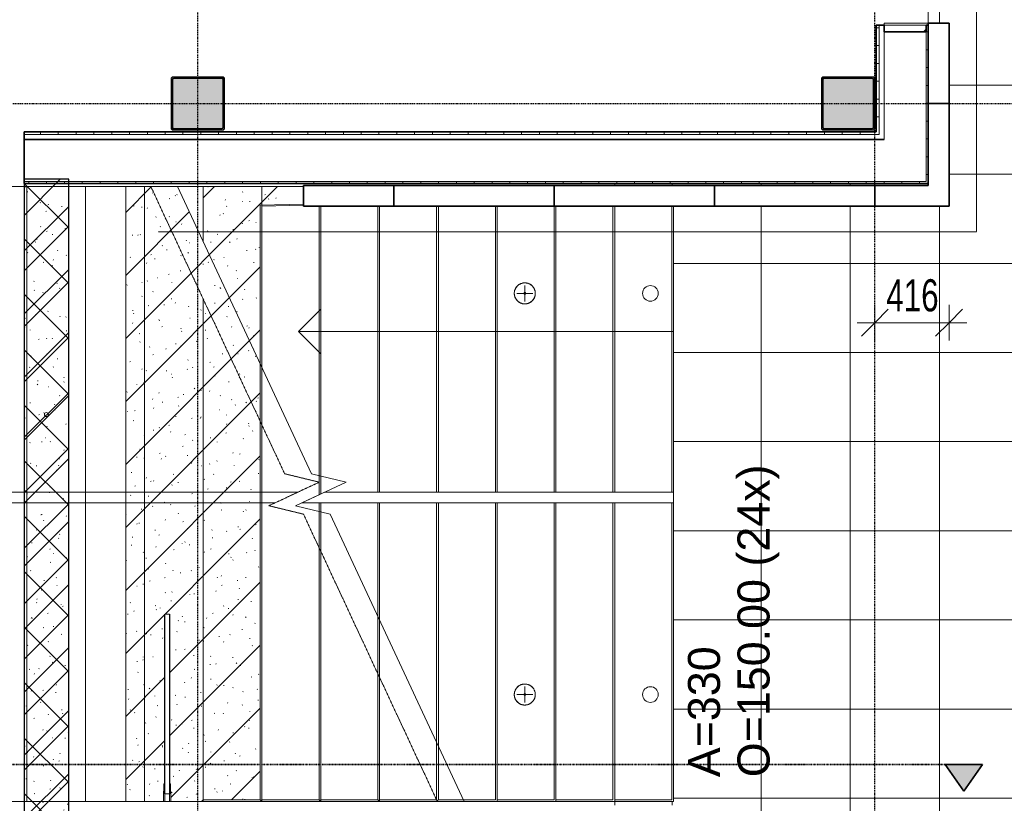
# Model space of a CAD drawing. Header units: millimetres. Extents: x -80560 to 110805, y -11020 to 52719.
# Tile 136 of 152: x 98695 to 104221, y 31275 to 35670. Entities that reach past the tile are written whole.
import ezdxf

# ---------------------------------------------------------------- set-up
doc = ezdxf.new("R2010")
doc.units = ezdxf.units.MM
for name, pattern in [('CENTER2', [20, 8, -4, 4, -4]), ('DASHDOT2', [8, 4, -2, 0, -2]), ('DASHED2-1', [3, 2, -1]), ('HIDDEN2', [4.5, 3, -1.5])]:
    doc.linetypes.add(name, pattern=pattern)
for name, color, linetype, lineweight in [('A-ANNO-DIMS', 211, 'Continuous', 9), ('A-ANNO-DIMS-100', 211, 'Continuous', 9), ('A-FLOR', 192, 'Continuous', 18), ('A-FLOR-HRAL', 11, 'Continuous', 18), ('A-FLOR-HRAL-MBND', 5, 'HIDDEN2', 18), ('A-FLOR-OVHD', 1, 'DASHED2-1', 18), ('A-FLOR-PATT', 8, 'Continuous', 18), ('A-GENM', 13, 'Continuous', 18), ('A-WALL', 113, 'Continuous', 35), ('A-WALL-PATT', 111, 'Continuous', 35), ('G-ANNO-SYMB', 111, 'Continuous', 9), ('S-COLS', 52, 'Continuous', 18), ('S-FSTN', 2, 'Continuous', 18), ('S-GRID', 1, 'Continuous', 9), ('S-STRS', 31, 'Continuous', 18), ('S-STRS-ANNO', 31, 'Continuous', 18), ('S-STRS-IDEN', 31, 'Continuous', 18), ('S-STRS-MBND', 31, 'HIDDEN2', 18)]:
    doc.layers.add(name, color=color, linetype=linetype, lineweight=lineweight)
doc.styles.add('Arial', font='arial.ttf', dxfattribs={"height": 180})
doc.styles.add('Arial_6', font='arial.ttf', dxfattribs={"width": 0.7, "height": 180})
doc.dimstyles.new('n3o_1_8_0_decimalen', dxfattribs={"dimscale": 304.8, "dimtxt": 183.646692, "dimasz": 0.492126, "dimexe": 0.328084, "dimexo": 0.0625, "dimgap": 0.032808, "dimtad": 1, "dimdec": 0, "dimdsep": 46, "dimtxsty": 'Arial_6', "dimblk1": 'OBLIQUE', "dimblk2": 'OBLIQUE', "dimsah": 1, "dimcen": 0.09, "dimdle": 0.328084, "dimazin": 0, "dimtfac": 1, "dimtdec": 4, "dimtix": 1, "dimtmove": 0, "dimatfit": 3, "dimfxl": 0.328084, "dimfxlon": 1, "dimtvp": 1, "dimtolj": 1, "dimtzin": 0, "dimarcsym": 2})
pattern_1 = [(45, (0, 0), (-176.7767, 176.7767), []), (17, (0, 0), (51.37877, 156.87645), [3.353, -159.647, 3.353, -88.647, -134]), (17, (0, 0), (51.37877, 156.87645), [-255, 3.353, -130.647]), (48, (0, 0), (-36.014, 160.26226), [3.353, -158.647, 3.353, -160.647, -132]), (48, (0, 0), (-36.014, 160.26226), [-326, 3.353, -128.647]), (71, (0, 0), (-94.825, 133.12483), [3.353, -156.647, 3.353, -87.247, -131]), (71, (0, 0), (-94.825, 133.12483), [-250.6, 3.353, -127.647])]

# ---------------------------------------------------------------- blocks, each defined once
blk = doc.blocks.new('Leonardo College_EHA_1489_R18_CF_situatie_2020_rvt-1-DO_00 begane grond')
at = {"layer": 'A-FLOR-PATT', "lineweight": 9}
h = blk.add_hatch(dxfattribs=at)
h.set_pattern_fill('FP_24', color=43, style=0, pattern_type=2)
h.set_pattern_definition([(90, (80856.4, 25803.17), (-500, 3e-14), []), (180, (80856.4, 25803.17), (-6e-14, -500), [])])
h.paths.add_polyline_path([(78899, 37450), (78899, 37460), (78652, 37460), (78652, 37450), (78887, 37450)], flags=0)
h.paths.add_polyline_path([(78899, 35650), (78652, 35650), (78652, 35640), (78899, 35640)], flags=0)
h.paths.add_polyline_path([(77510, 6923), (82770.3, 6923), (82770.3, 48100), (78587.7, 48361), (78587.7, 48216), (79016, 48216), (79016, 46000), (78899, 46000), (78899, 46010), (78875, 46010), (78875, 43290), (78899, 43290), (78899, 43300), (79016, 43300), (79016, 41500), (78899, 41500), (78899, 41510), (78875, 41510), (78875, 40590), (78887, 40590), (78887, 40600), (79004, 40600), (79004, 39700), (78887, 39700), (78887, 39710), (78875, 39710), (78875, 37890), (78899, 37890), (78899, 37900), (79016, 37900), (79016, 37450), (78899, 37450), (78899, 35650), (79016, 35650), (79016, 34624), (77470, 34624), (77470, 31285), (77139.7, 31285), (77140, 31265), (77470, 31265), (77470, 28295), (77139.7, 28295), (77139.7, 28275), (77470, 28275), (77470, 25305), (77139.7, 25305), (77139.7, 25285), (77470, 25285), (77470, 22315), (77139.7, 22315), (77139.7, 22295), (77470, 22295), (77470, 19325), (77139.7, 19325), (77139.7, 19305), (77470, 19305), (77470, 16335), (77139.7, 16335), (77139.7, 16315), (77470, 16315), (77470, 13345), (77139.7, 13345), (77140, 13325), (77470, 13325), (77470, 9991), (77582.5, 9991), (77587.3, 9661), (77510, 9661), (77510, 9439), (77199.8, 9439), (77200, 6923)], flags=0)
h.paths.add_polyline_path([(78899, 34741), (78899, 34751), (77139.7, 34751), (77140, 34741), (78887, 34741)], flags=0)
h.paths.add_polyline_path([(78675, 37890), (78675, 39710), (78652, 39710), (78652, 37890), (78658.8, 37890)], flags=0)
h.paths.add_polyline_path([(78675, 40590), (78675, 41510), (78652, 41510), (78652, 40590), (78658.8, 40590)], flags=0)
h.paths.add_polyline_path([(78652, 43290), (78675, 43290), (78675, 46010), (78652, 46010), (78652, 43415.3)], flags=0)
at = {"layer": 'A-FLOR', "color": 7}
for p, q in [((77139.7, 34751), (77139.7, 34741)), ((77139.7, 31285), (77139.7, 31265))]:
    blk.add_line(p, q, dxfattribs=at)
blk = doc.blocks.new('NLRS_28_SCO_UN_staalkolom koker betongevuld_gen_CGA - kolom A-V211-DO_00 begane grond')
at = {"layer": 'S-COLS', "lineweight": 5}
h = blk.add_hatch(dxfattribs=at)
h.set_pattern_fill('FP_171', color=256, style=0, pattern_type=2)
h.set_pattern_definition([(45, (-78450, -35200), (-99.99975, 99.99975), []), (45, (-78365, -35200), (-99.99975, 99.99975), []), (45, (-78360, -35200), (-99.99975, 99.99975), []), (45, (-78355, -35200), (-99.99975, 99.99975), []), (45, (-78350, -35200), (-99.99975, 99.99975), []), (45, (-78345, -35200), (-99.99975, 99.99975), []), (45, (-78340, -35200), (-99.99975, 99.99975), []), (45, (-78335, -35200), (-99.99975, 99.99975), [])])
h.paths.add_polyline_path([(138, -150), (146.5, -146.5), (150, -138), (150, 138), (146.5, 146.5), (138, 150), (-138, 150), (-146.5, 146.5), (-150, 138), (-150, -138), (-146.5, -146.5), (-138, -150)], flags=0)
h.paths.add_polyline_path([(134, -142), (-134, -142), (-139.7, -139.7), (-142, -134), (-142, 134), (-139.7, 139.7), (-134, 142), (134, 142), (139.7, 139.7), (142, 134), (142, -134), (139.7, -139.7)], flags=0)
at = {"layer": 'S-COLS', "lineweight": 9}
blk.add_hatch(color=256, dxfattribs=at).paths.add_polyline_path([(134, -142), (139.7, -139.7), (142, -134), (142, 134), (139.7, 139.7), (134, 142), (-134, 142), (-139.7, 139.7), (-142, 134), (-142, -134), (-139.7, -139.7), (-134, -142)], flags=0)
at = {"layer": 'S-COLS'}
for p, q in [((-150, 138), (-150, -138)), ((-142, -134), (-142, 134)), ((138, 150), (-138, 150)), ((-134, 142), (134, 142)), ((142, 134), (142, -134)), ((150, -138), (150, 138)), ((-138, -150), (138, -150)), ((134, -142), (-134, -142))]:
    blk.add_line(p, q, dxfattribs=at)
at = {"layer": 'S-COLS', "lineweight": 35}
for p, q in [((-142, 134), (-142, -134)), ((134, 142), (-134, 142)), ((142, -134), (142, 134)), ((-134, -142), (134, -142))]:
    blk.add_line(p, q, dxfattribs=at)
at = {"layer": 'S-COLS'}
for centre, radius, start, end in [((-138, 138), 12, 90, 180), ((-134, 134), 8, 90, 180), ((134, 134), 8, 0, 90), ((138, 138), 12, 0, 90), ((-138, -138), 12, 180, 270), ((-134, -134), 8, 180, 270), ((134, -134), 8, 270, 0), ((138, -138), 12, 270, 360)]:
    blk.add_arc(centre, radius, start, end, dxfattribs=at)
at = {"layer": 'S-COLS', "lineweight": 35}
for centre, start, end in [((-134, 134), 90, 180), ((134, 134), 360, 90), ((-134, -134), 180, 270), ((134, -134), 270, 360)]:
    blk.add_arc(centre, 8, start, end, dxfattribs=at)
blk = doc.blocks.new('NLRS_28_SCO_UN_staalkolom koker betongevuld_gen_CGA - kolom A-V212-DO_00 begane grond')
at = {"layer": 'S-COLS', "lineweight": 5}
h = blk.add_hatch(dxfattribs=at)
h.set_pattern_fill('FP_172', color=256, style=0, pattern_type=2)
h.set_pattern_definition([(45, (-74800, -35200), (-99.99975, 99.99975), []), (45, (-74715, -35200), (-99.99975, 99.99975), []), (45, (-74710, -35200), (-99.99975, 99.99975), []), (45, (-74705, -35200), (-99.99975, 99.99975), []), (45, (-74700, -35200), (-99.99975, 99.99975), []), (45, (-74695, -35200), (-99.99975, 99.99975), []), (45, (-74690, -35200), (-99.99975, 99.99975), []), (45, (-74685, -35200), (-99.99975, 99.99975), [])])
h.paths.add_polyline_path([(-138, -150), (138, -150), (146.5, -146.5), (150, -138), (150, 138), (146.5, 146.5), (138, 150), (-138, 150), (-146.5, 146.5), (-150, 138), (-150, -138), (-146.5, -146.5)], flags=0)
h.paths.add_polyline_path([(-134, -142), (-139.7, -139.7), (-142, -134), (-142, 134), (-139.7, 139.7), (-134, 142), (134, 142), (139.7, 139.7), (142, 134), (142, -134), (139.7, -139.7), (134, -142)], flags=0)
at = {"layer": 'S-COLS', "lineweight": 9}
blk.add_hatch(color=256, dxfattribs=at).paths.add_polyline_path([(134, -142), (139.7, -139.7), (142, -134), (142, 134), (139.7, 139.7), (134, 142), (-134, 142), (-139.7, 139.7), (-142, 134), (-142, -134), (-139.7, -139.7), (-134, -142)], flags=0)
at = {"layer": 'S-COLS'}
for p, q in [((-150, 138), (-150, -138)), ((-142, -134), (-142, 134)), ((138, 150), (-138, 150)), ((-134, 142), (134, 142)), ((142, 134), (142, -134)), ((150, -138), (150, 138)), ((-138, -150), (138, -150)), ((134, -142), (-134, -142))]:
    blk.add_line(p, q, dxfattribs=at)
at = {"layer": 'S-COLS', "lineweight": 35}
for p, q in [((-142, 134), (-142, -134)), ((134, 142), (-134, 142)), ((142, -134), (142, 134)), ((-134, -142), (134, -142))]:
    blk.add_line(p, q, dxfattribs=at)
at = {"layer": 'S-COLS'}
for centre, radius, start, end in [((-138, 138), 12, 90, 180), ((-134, 134), 8, 90, 180), ((134, 134), 8, 0, 90), ((138, 138), 12, 0, 90), ((-138, -138), 12, 180, 270), ((-134, -134), 8, 180, 270), ((134, -134), 8, 270, 0), ((138, -138), 12, 270, 360)]:
    blk.add_arc(centre, radius, start, end, dxfattribs=at)
at = {"layer": 'S-COLS', "lineweight": 35}
for centre, start, end in [((-134, 134), 90, 180), ((134, 134), 360, 90), ((-134, -134), 180, 270), ((134, -134), 270, 360)]:
    blk.add_arc(centre, 8, start, end, dxfattribs=at)
blk = doc.blocks.new('19112_SW_LeonardoCollege_R2020_rvt-1-DO_00 begane grond')
at = {"layer": 'A-WALL-PATT', "lineweight": 5}
h = blk.add_hatch(dxfattribs=at)
h.set_pattern_fill('FP_224', color=250, angle=45, style=0, pattern_type=2)
h.set_pattern_definition([(135, (74075, 22372.5), (-155.5635, -155.5635), []), (225, (74075, 22372.5), (155.5635, -155.5635), [])])
h.paths.add_polyline_path([(74075, 9970), (74075, 34775), (73825, 34775), (73825, 9970), (73960.09434, 9970)], flags=0)
at = {"layer": 'A-WALL', "color": 10, "lineweight": 25}
for p, q in [((73825, 34775), (73825, 9970)), ((74075, 34775), (73825, 34775)), ((74075, 9970), (74075, 34775))]:
    blk.add_line(p, q, dxfattribs=at)
at = {"color": 50, "lineweight": 9}
for name, p in [('NLRS_28_SCO_UN_staalkolom koker betongevuld_gen_CGA - kolom A-V212-DO_00 begane grond', (74800, 35200)), ('NLRS_28_SCO_UN_staalkolom koker betongevuld_gen_CGA - kolom A-V211-DO_00 begane grond', (78450, 35200))]:
    blk.add_blockref(name, p, dxfattribs=at)
blk = doc.blocks.new('MB 23_10 Hulsanker PSA - M 30 x 1050 EV-3318713-DO_00 begane grond')
at = {"layer": 'S-FSTN', "lineweight": 13}
for p, q in [((74613.6, 32335), (74613.6, 31328)), ((74641.9, 31328), (74641.9, 32335)), ((74608.3, 31362), (74606.8, 31328)), ((74608.3, 31385), (74608.3, 31362)), ((74647.2, 31362), (74647.2, 31385)), ((74648.8, 31328), (74647.2, 31362)), ((74606.8, 31328), (74606.8, 31285)), ((74619.1, 31285), (74607.5, 31285)), ((74619.7, 31285), (74609.6, 31285)), ((74615.4, 31285.7), (74621.6, 31285.7)), ((74647.8, 31285), (74619.1, 31285)), ((74646.7, 31285), (74619.7, 31285)), ((74621.6, 31285.7), (74641.7, 31285.7)), ((74645.9, 31285), (74647.2, 31285)), ((74648.8, 31285), (74648.8, 31328))]:
    blk.add_line(p, q, dxfattribs=at)
at = {"layer": 'S-FSTN'}
for p, q in [((74630.9, 32335), (74615.4, 32335)), ((74615.4, 32335), (74615.4, 31328)), ((74640.1, 32335), (74630.9, 32335)), ((74640.1, 31328), (74640.1, 32335)), ((74609.6, 31385), (74609.6, 31362)), ((74615.4, 31385), (74609.6, 31385)), ((74615.4, 31362), (74615.4, 31385)), ((74645.9, 31385), (74640.1, 31385)), ((74640.1, 31385), (74640.1, 31362)), ((74645.9, 31362), (74645.9, 31385)), ((74607.9, 31328), (74607.9, 31285)), ((74607.9, 31285), (74609.6, 31285)), ((74614.5, 31285.7), (74614.5, 31328)), ((74615.4, 31328), (74630.9, 31328)), ((74630.9, 31328), (74640.1, 31328)), ((74641.1, 31328), (74641.1, 31285.7)), ((74645.9, 31285), (74647.6, 31285)), ((74647.6, 31285), (74647.6, 31328))]:
    blk.add_line(p, q, dxfattribs=at)
at = {"layer": 'S-FSTN', "flags": 128}
for points in [[(74609.6, 31362), (74608.8, 31345), (74607.9, 31328)], [(74614.5, 31328), (74614.9, 31345), (74615.4, 31362)], [(74640.1, 31362), (74640.6, 31345), (74641.1, 31328)], [(74647.6, 31328), (74646.8, 31345), (74645.9, 31362)]]:
    blk.add_lwpolyline(points, dxfattribs=at)
at = {"layer": 'S-FSTN'}
for centre, start, end in [((74709.1, 30609.8), 97.9717, 98.3848), ((74546.4, 30609.8), 81.6152, 82.0283)]:
    blk.add_arc(centre, 682.5, start, end, dxfattribs=at)
blk = doc.blocks.new('MB 23 Hijsvoorziening - T-slotanker 10_0 - 170 TV-3109803-DO_00 begane grond')
at = {"layer": 'S-FSTN', "color": 170, "lineweight": 5}
for p, q in [((-45, 0), (45, 0)), ((0, -45), (0, 45))]:
    blk.add_line(p, q, dxfattribs=at)
blk = doc.blocks.new('MB 23_10 Montagebol RB - RB-7_5_10_0-2340175-DO_00 begane grond')
at = {"layer": 'S-FSTN', "lineweight": 13}
for radius, start, end in [(59, 360, 180), (6, 0, 180), (59, 180, 360), (6, 180, 0)]:
    blk.add_arc((0, 0), radius, start, end, dxfattribs=at)
blk = doc.blocks.new('95251-Leonardo College Leiden_rvt-1-DO_00 begane grond')
at = {"layer": 'A-GENM', "lineweight": 9}
h = blk.add_hatch(dxfattribs=at)
h.set_pattern_fill('FP_251', color=256, style=0, pattern_type=2)
h.set_pattern_definition(pattern_1)
h.paths.add_polyline_path([(74820, 31285), (74830, 31295), (75150, 31295), (75150, 34630.7), (75392.1, 34635), (75392.1, 34735), (74830, 34735), (74830, 34425.4), (74685.6, 34735), (74395, 34735), (74395, 31285), (74607.9, 31285), (74608.8, 31344.9), (74609.6, 31385), (74615.4, 31385), (74615.4, 32335), (74640.1, 32335), (74640.1, 31385), (74645.9, 31385), (74646.8, 31344.9), (74647.6, 31328), (74647.6, 31285), (74694.3, 31285)], flags=0)
at = {"layer": 'A-WALL-PATT', "lineweight": 9}
h = blk.add_hatch(dxfattribs=at)
h.set_pattern_fill('FP_251', color=55, style=0, pattern_type=2)
h.set_pattern_definition(pattern_1)
h.paths.add_polyline_path([(73960.1, 28550), (74075, 28550), (74075, 34735), (73825, 34735), (73825, 28550)], flags=0)
h.paths.add_polyline_path([(73955.7, 29840.2), (73944.4, 29840.2), (73938.7, 29850), (73944.4, 29859.8), (73955.7, 29859.8), (73961.3, 29850), (73960.1, 29847.9)], flags=0)
h.paths.add_polyline_path([(73955.7, 33445.2), (73944.4, 33445.2), (73938.7, 33455), (73944.4, 33464.8), (73955.7, 33464.8), (73961.3, 33455), (73960.1, 33452.9)], flags=0)
at = {"layer": 'A-GENM', "color": 170, "lineweight": 5}
for p, q in [((74685.6, 34735), (74395, 34735)), ((74395, 34735), (74395, 31285)), ((75392.1, 34735), (74830, 34735)), ((75392.1, 34635), (75392.1, 34735)), ((75150, 34630.7), (75392.1, 34635)), ((75150, 31295), (75150, 34630.7)), ((74615.4, 31385), (74615.4, 32335)), ((74615.4, 32335), (74630.9, 32335)), ((74630.9, 32335), (74640.1, 32335)), ((74640.1, 32335), (74640.1, 31385)), ((74607.9, 31328), (74608.8, 31344.9)), ((74608.8, 31345), (74609.6, 31361.9)), ((74609.6, 31361.9), (74609.6, 31385)), ((74609.6, 31385), (74615.4, 31385)), ((74640.1, 31385), (74645.9, 31385)), ((74645.9, 31385), (74645.9, 31361.9)), ((74395, 31285), (74607.9, 31285)), ((74607.9, 31285), (74607.9, 31328)), ((74647.6, 31328), (74647.6, 31285)), ((74647.6, 31285), (74820, 31285)), ((74820, 31285), (74830, 31295)), ((74830, 31295), (75150, 31295))]:
    blk.add_line(p, q, dxfattribs=at)
at = {"layer": 'A-GENM', "color": 130, "lineweight": 9}
for p, q in [((75392.1, 34629.1), (75160, 34625)), ((75480, 33005.3), (75480, 34624)), ((75810, 33020), (75810, 34624)), ((76140, 33020), (76140, 34624)), ((76470, 33020), (76470, 34624)), ((76800, 33020), (76800, 34624)), ((77130, 33020), (77130, 34624)), ((77460, 33020), (77460, 34624)), ((75160, 33717.7), (75160, 31295)), ((75490, 33110.4), (75490, 33010)), ((75480, 31295), (75480, 32960)), ((75810, 31295), (75810, 32960)), ((76140, 31295), (76140, 32960)), ((76470, 31295), (76470, 32960)), ((76800, 31295), (76800, 32960)), ((77130, 31295), (77130, 32960)), ((77460, 31295), (77460, 32960)), ((75490, 32909.6), (75490, 31295)), ((75820, 32302.3), (75820, 31295)), ((76150, 31594.6), (76150, 31295)), ((74619.1, 31285), (74608.4, 31285)), ((74646.7, 31285), (74619.1, 31285)), ((75150, 31285), (74820, 31285)), ((75150, 31295), (75155, 31290)), ((75155, 31290), (75150, 31285)), ((75480, 31285), (75150, 31285)), ((75155, 31290), (75160, 31295)), ((75160, 31295), (75480, 31295)), ((75480, 31295), (75485, 31290)), ((75485, 31290), (75480, 31285)), ((75810, 31285), (75480, 31285)), ((75485, 31290), (75490, 31295)), ((75490, 31295), (75810, 31295)), ((75810, 31295), (75815, 31290)), ((75815, 31290), (75810, 31285)), ((76140, 31285), (75810, 31285)), ((75815, 31290), (75820, 31295)), ((75820, 31295), (76140, 31295)), ((76140, 31295), (76145, 31290)), ((76145, 31290), (76140, 31285)), ((76294.4, 31285), (76140, 31285)), ((76145, 31290), (76150, 31295)), ((76150, 31295), (76470, 31295)), ((76480, 31295), (76800, 31295)), ((76810, 31295), (77130, 31295)), ((77140, 31295), (77460, 31295))]:
    blk.add_line(p, q, dxfattribs=at)
at = {"layer": 'A-GENM', "color": 130, "lineweight": 9, "flags": 128}
for points in [[(76694, 34135), (76694, 34137.4), (76693.8, 34139.7), (76693.6, 34142.1), (76693.2, 34144.4), (76692.8, 34146.7), (76692.3, 34149), (76691.7, 34151.3), (76691, 34153.6), (76690.2, 34155.8), (76689.3, 34158), (76688.4, 34160.1), (76687.3, 34162.2), (76686.2, 34164.3), (76685, 34166.3), (76683.7, 34168.3), (76682.3, 34170.2), (76680.9, 34172.1), (76679.4, 34173.9), (76677.8, 34175.6), (76676.1, 34177.3), (76674.4, 34178.9), (76672.6, 34180.5), (76670.7, 34181.9), (76668.8, 34183.3), (76666.9, 34184.6), (76664.9, 34185.9), (76662.8, 34187), (76660.7, 34188.1), (76658.6, 34189.1), (76656.4, 34190), (76654.2, 34190.8), (76651.9, 34191.5), (76649.6, 34192.2), (76647.3, 34192.7), (76645, 34193.1), (76642.7, 34193.5), (76640.3, 34193.8), (76638, 34193.9), (76635.6, 34194), (76633.3, 34194), (76630.9, 34193.9), (76628.6, 34193.6), (76626.2, 34193.3), (76623.9, 34192.9), (76621.6, 34192.5), (76619.3, 34191.9), (76617, 34191.2), (76614.8, 34190.4), (76612.6, 34189.6), (76610.4, 34188.6), (76608.3, 34187.6), (76606.2, 34186.5), (76604.2, 34185.3), (76602.2, 34184.1), (76600.3, 34182.7), (76598.4, 34181.3), (76596.6, 34179.8), (76594.8, 34178.2), (76593.1, 34176.6), (76591.5, 34174.9), (76589.9, 34173.1), (76588.4, 34171.2), (76587, 34169.4), (76585.7, 34167.4), (76584.4, 34165.4), (76583.3, 34163.4), (76582.2, 34161.3), (76581.2, 34159.1), (76580.2, 34157), (76579.4, 34154.8), (76578.7, 34152.5), (76578, 34150.3), (76577.4, 34148), (76577, 34145.7), (76576.6, 34143.3), (76576.3, 34141), (76576.1, 34138.6), (76576, 34136.3), (76576, 34135)], [(76576, 34135), (76576, 34132.6), (76576.2, 34130.3), (76576.4, 34127.9), (76576.8, 34125.6), (76577.2, 34123.3), (76577.7, 34121), (76578.3, 34118.7), (76579, 34116.4), (76579.8, 34114.2), (76580.7, 34112), (76581.6, 34109.9), (76582.7, 34107.8), (76583.8, 34105.7), (76585, 34103.7), (76586.3, 34101.7), (76587.7, 34099.8), (76589.1, 34097.9), (76590.6, 34096.1), (76592.2, 34094.4), (76593.9, 34092.7), (76595.6, 34091.1), (76597.4, 34089.5), (76599.3, 34088.1), (76601.2, 34086.7), (76603.1, 34085.4), (76605.1, 34084.1), (76607.2, 34083), (76609.3, 34081.9), (76611.4, 34080.9), (76613.6, 34080), (76615.8, 34079.2), (76618.1, 34078.5), (76620.4, 34077.8), (76622.7, 34077.3), (76625, 34076.9), (76627.3, 34076.5), (76629.7, 34076.2), (76632, 34076.1), (76634.4, 34076), (76636.7, 34076), (76639.1, 34076.1), (76641.4, 34076.4), (76643.8, 34076.7), (76646.1, 34077.1), (76648.4, 34077.5), (76650.7, 34078.1), (76653, 34078.8), (76655.2, 34079.6), (76657.4, 34080.4), (76659.6, 34081.4), (76661.7, 34082.4), (76663.8, 34083.5), (76665.8, 34084.7), (76667.8, 34085.9), (76669.7, 34087.3), (76671.6, 34088.7), (76673.4, 34090.2), (76675.2, 34091.8), (76676.9, 34093.4), (76678.5, 34095.1), (76680.1, 34096.9), (76681.6, 34098.8), (76683, 34100.6), (76684.3, 34102.6), (76685.6, 34104.6), (76686.7, 34106.6), (76687.8, 34108.7), (76688.8, 34110.9), (76689.8, 34113), (76690.6, 34115.2), (76691.3, 34117.5), (76692, 34119.7), (76692.6, 34122), (76693, 34124.3), (76693.4, 34126.7), (76693.7, 34129), (76693.9, 34131.4), (76694, 34133.7), (76694, 34135)], [(76694, 31885), (76694, 31887.4), (76693.8, 31889.7), (76693.6, 31892.1), (76693.2, 31894.4), (76692.8, 31896.7), (76692.3, 31899), (76691.7, 31901.3), (76691, 31903.6), (76690.2, 31905.8), (76689.3, 31908), (76688.4, 31910.1), (76687.3, 31912.2), (76686.2, 31914.3), (76685, 31916.3), (76683.7, 31918.3), (76682.3, 31920.2), (76680.9, 31922.1), (76679.4, 31923.9), (76677.8, 31925.6), (76676.1, 31927.3), (76674.4, 31928.9), (76672.6, 31930.5), (76670.7, 31931.9), (76668.8, 31933.3), (76666.9, 31934.6), (76664.9, 31935.9), (76662.8, 31937), (76660.7, 31938.1), (76658.6, 31939.1), (76656.4, 31940), (76654.2, 31940.8), (76651.9, 31941.5), (76649.6, 31942.2), (76647.3, 31942.7), (76645, 31943.1), (76642.7, 31943.5), (76640.3, 31943.8), (76638, 31943.9), (76635.6, 31944), (76633.3, 31944), (76630.9, 31943.9), (76628.6, 31943.6), (76626.2, 31943.3), (76623.9, 31942.9), (76621.6, 31942.5), (76619.3, 31941.9), (76617, 31941.2), (76614.8, 31940.4), (76612.6, 31939.6), (76610.4, 31938.6), (76608.3, 31937.6), (76606.2, 31936.5), (76604.2, 31935.3), (76602.2, 31934.1), (76600.3, 31932.7), (76598.4, 31931.3), (76596.6, 31929.8), (76594.8, 31928.2), (76593.1, 31926.6), (76591.5, 31924.9), (76589.9, 31923.1), (76588.4, 31921.2), (76587, 31919.4), (76585.7, 31917.4), (76584.4, 31915.4), (76583.3, 31913.4), (76582.2, 31911.3), (76581.2, 31909.1), (76580.2, 31907), (76579.4, 31904.8), (76578.7, 31902.5), (76578, 31900.3), (76577.4, 31898), (76577, 31895.7), (76576.6, 31893.3), (76576.3, 31891), (76576.1, 31888.6), (76576, 31886.3), (76576, 31885)], [(76576, 31885), (76576, 31882.6), (76576.2, 31880.3), (76576.4, 31877.9), (76576.8, 31875.6), (76577.2, 31873.3), (76577.7, 31871), (76578.3, 31868.7), (76579, 31866.4), (76579.8, 31864.2), (76580.7, 31862), (76581.6, 31859.9), (76582.7, 31857.8), (76583.8, 31855.7), (76585, 31853.7), (76586.3, 31851.7), (76587.7, 31849.8), (76589.1, 31847.9), (76590.6, 31846.1), (76592.2, 31844.4), (76593.9, 31842.7), (76595.6, 31841.1), (76597.4, 31839.5), (76599.3, 31838.1), (76601.2, 31836.7), (76603.1, 31835.4), (76605.1, 31834.1), (76607.2, 31833), (76609.3, 31831.9), (76611.4, 31830.9), (76613.6, 31830), (76615.8, 31829.2), (76618.1, 31828.5), (76620.4, 31827.8), (76622.7, 31827.3), (76625, 31826.9), (76627.3, 31826.5), (76629.7, 31826.2), (76632, 31826.1), (76634.4, 31826), (76636.7, 31826), (76639.1, 31826.1), (76641.4, 31826.4), (76643.8, 31826.7), (76646.1, 31827.1), (76648.4, 31827.5), (76650.7, 31828.1), (76653, 31828.8), (76655.2, 31829.6), (76657.4, 31830.4), (76659.6, 31831.4), (76661.7, 31832.4), (76663.8, 31833.5), (76665.8, 31834.7), (76667.8, 31835.9), (76669.7, 31837.3), (76671.6, 31838.7), (76673.4, 31840.2), (76675.2, 31841.8), (76676.9, 31843.4), (76678.5, 31845.1), (76680.1, 31846.9), (76681.6, 31848.8), (76683, 31850.6), (76684.3, 31852.6), (76685.6, 31854.6), (76686.7, 31856.6), (76687.8, 31858.7), (76688.8, 31860.9), (76689.8, 31863), (76690.6, 31865.2), (76691.3, 31867.5), (76692, 31869.7), (76692.6, 31872), (76693, 31874.3), (76693.4, 31876.7), (76693.7, 31879), (76693.9, 31881.4), (76694, 31883.7), (76694, 31885)]]:
    blk.add_lwpolyline(points, dxfattribs=at)
at = {"layer": 'A-GENM', "color": 170, "lineweight": 5, "flags": 128}
blk.add_lwpolyline([(74645.9, 31361.9), (74646.8, 31344.9), (74647.6, 31328)], dxfattribs=at)
at = {"layer": 'A-GENM', "color": 130, "lineweight": 9}
for centre, radius, start, end in [((76635, 34135), 59, 0, 180), ((77340, 34135), 44, 0, 180), ((76635, 34135), 59, 180, 0), ((77340, 34135), 44, 180, 0), ((76635, 31885), 59, 0, 180), ((77340, 31885), 44, 0, 180), ((76635, 31885), 59, 180, 0), ((77340, 31885), 44, 180, 0)]:
    blk.add_arc(centre, radius, start, end, dxfattribs=at)
at = {"layer": 'A-WALL', "color": 170, "lineweight": 5}
for p, q in [((73825, 34735), (73825, 28550)), ((74075, 34735), (73825, 34735)), ((74075, 28550), (74075, 34735))]:
    blk.add_line(p, q, dxfattribs=at)
for start, end in [(0, 180), (180, 0)]:
    blk.add_arc((73950, 33455), 11.3, start, end, dxfattribs=at)
at = {"color": 130, "lineweight": 9}
for name, p in [('MB 23_10 Montagebol RB - RB-7_5_10_0-2340175-DO_00 begane grond', (76635, 34135)), ('MB 23 Hijsvoorziening - T-slotanker 10_0 - 170 TV-3109803-DO_00 begane grond', (76635, 34135)), ('MB 23_10 Hulsanker PSA - M 30 x 1050 EV-3318713-DO_00 begane grond', (0, 0)), ('MB 23_10 Montagebol RB - RB-7_5_10_0-2340175-DO_00 begane grond', (76635, 31885)), ('MB 23 Hijsvoorziening - T-slotanker 10_0 - 170 TV-3109803-DO_00 begane grond', (76635, 31885))]:
    blk.add_blockref(name, p, dxfattribs=at)
blk = doc.blocks.new('Railing - Railing-32896421-DO_00 begane grond')
at = {"layer": 'A-FLOR-HRAL'}
for p, q in [((75511.4, 33020), (75382.8, 32960)), ((77470, 33020), (75511.4, 33020)), ((77470, 33020), (77470, 32960)), ((77470, 32960), (75382.8, 32960))]:
    blk.add_line(p, q, dxfattribs=at)
at = {"layer": 'A-FLOR-HRAL-MBND'}
for p, q in [((75361.4, 33020), (69880, 33020)), ((75232.8, 32960), (69880, 32960))]:
    blk.add_line(p, q, dxfattribs=at)
blk = doc.blocks.new('NLRS_41_GM_WPB_spouwlat-SH_generiek_ISR - 235x38-V265-DO_00 begane grond')
at = {"layer": 'A-GENM'}
h = blk.add_hatch(dxfattribs=at)
h.set_pattern_fill('FP_78', color=256, style=0, pattern_type=2)
h.set_pattern_definition([(45, (0, 0), (-141.42136, 141.42136), [])])
h.paths.add_polyline_path([(78887, 35602), (78887, 35640), (78652, 35640), (78652, 35602)], flags=0)
for p, q in [((78652, 35640), (78652, 35602)), ((78887, 35640), (78652, 35640)), ((78652, 35602), (78887, 35602)), ((78887, 35602), (78887, 35640))]:
    blk.add_line(p, q, dxfattribs=at)
blk = doc.blocks.new('Section - 00_n3o_sectionmark_detailaanduiding-325618-DO_00 begane grond')
at = {"layer": 'G-ANNO-SYMB'}
blk.add_hatch(color=256, dxfattribs=at).paths.add_polyline_path([(0, 0), (1.05, 1.5), (2.101, 0)], flags=0)
at = {"layer": 'G-ANNO-SYMB', "linetype": 'DASHDOT2', "lineweight": 35}
for p, q in [((1.05, 1.5), (0, 0)), ((2.101, 0), (1.05, 1.5)), ((0, 0), (2.101, 0))]:
    blk.add_line(p, q, dxfattribs=at)
blk = doc.blocks.new('DIMBLOCK588-DO_00 begane grond')
at = {"layer": 'A-ANNO-DIMS-100'}
for p, q in [((103494.8, 34070.7), (103494.8, 33870.7)), ((103494.8, 33970.7), (103494.8, 34070.7)), ((103494.8, 33970.7), (103569.8, 34045.7)), ((103910.8, 34070.7), (103910.8, 33870.7)), ((103910.8, 33970.7), (103910.8, 34070.7)), ((103910.8, 33970.7), (103985.8, 34045.7)), ((103394.8, 33970.7), (104010.8, 33970.7)), ((103494.8, 33970.7), (103419.8, 33895.7)), ((103910.8, 33970.7), (103835.8, 33895.7))]:
    blk.add_line(p, q, dxfattribs=at)
at = {"layer": 'A-ANNO-DIMS-100', "color": 0, "insert": (103558.7, 34214.3), "char_height": 180, "width": 345.821, "attachment_point": 1, "line_spacing_factor": 0.941778, "style": 'Arial_6'}
blk.add_mtext('416', dxfattribs=at)
blk = doc.blocks.new('_Oblique')
at = {"color": 0, "linetype": 'ByBlock', "lineweight": -2}
blk.add_line((-0.5, -0.5), (0.5, 0.5), dxfattribs=at)

msp = doc.modelspace()

# ---------------------------------------------------------------- hatches: boundary and pattern name
at = {"layer": 'A-WALL-PATT', "lineweight": 18}
h = msp.add_hatch(dxfattribs=at)
h.set_pattern_fill('FP_82', color=256, angle=90, style=0, pattern_type=2)
h.set_pattern_definition([(180, (103793.82, 41301.5), (1e-13, -100), [])])
h.paths.add_polyline_path([(103781.8, 34751), (103793.8, 34751), (103793.8, 35640), (103781.8, 35640), (103781.8, 34763)], flags=0)
h.paths.add_polyline_path([(103793.8, 37460), (103793.8, 37890), (103781.8, 37890), (103781.8, 37460)], flags=0)
h.paths.add_polyline_path([(103781.8, 39710), (103793.8, 39710), (103793.8, 40590), (103781.8, 40590), (103781.8, 39748)], flags=0)
h.paths.add_polyline_path([(103793.8, 41510), (103793.8, 43290), (103781.8, 43290), (103781.8, 41510)], flags=0)
h.paths.add_polyline_path([(103793.8, 46010), (103793.8, 48087), (103781.8, 48087), (103781.8, 46010)], flags=0)
h = msp.add_hatch(dxfattribs=at)
h.set_pattern_fill('FP_235', color=256, angle=90, style=0, pattern_type=2)
h.set_pattern_definition([(0, (103502.82, 41425), (0, 100), [])])
h.paths.add_polyline_path([(103502.8, 35026), (103518.8, 35026), (103518.8, 35640), (103502.8, 35640), (103502.8, 35042)], flags=0)
h.paths.add_polyline_path([(103518.8, 37460), (103518.8, 37890), (103502.8, 37890), (103502.8, 37460)], flags=0)
h.paths.add_polyline_path([(103518.8, 39710), (103518.8, 40590), (103502.8, 40590), (103502.8, 39710)], flags=0)
h.paths.add_polyline_path([(103518.8, 41510), (103518.8, 43290), (103502.8, 43290), (103502.8, 41510)], flags=0)
h.paths.add_polyline_path([(103502.8, 46010), (103518.8, 46010), (103518.8, 47824), (103502.8, 47824), (103502.8, 46081.4)], flags=0)
h = msp.add_hatch(dxfattribs=at)
h.set_pattern_fill('FP_237', color=256, angle=-270, style=0, pattern_type=2)
h.set_pattern_definition([(270, (101111.32, 35042), (100, 6e-13), [])])
h.paths.add_polyline_path([(103502.8, 35026), (103502.8, 35042), (98719.8, 35042), (98719.8, 35026), (102966.3, 35026)], flags=0)
h = msp.add_hatch(dxfattribs=at)
h.set_pattern_fill('FP_152', color=256, angle=90, style=0, pattern_type=2)
h.set_pattern_definition([(90, (98845.82, 34751), (-100, -3e-13), [])])
h.paths.add_polyline_path([(103781.8, 34751), (103781.8, 34763), (98719.8, 34763), (98719.8, 34751), (103546.8, 34751)], flags=0)

# ---------------------------------------------------------------- linework, layer by layer
at = {"layer": 'A-FLOR'}
for p, q in [((103793.8, 35650), (103793.8, 37450)), ((103546.8, 35640), (103546.8, 35650)), ((103546.8, 35650), (103793.8, 35650))]:
    msp.add_line(p, q, dxfattribs=at)
at = {"layer": 'A-FLOR-OVHD'}
for p, q in [((104065.3, 48371), (104065.3, 34479.5)), ((104065.3, 34479.5), (99471.1, 34479.5))]:
    msp.add_line(p, q, dxfattribs=at)
at = {"layer": 'A-WALL'}
for p, q in [((103910.8, 35650), (103793.8, 35650)), ((103793.8, 35650), (103793.8, 34741)), ((103910.8, 34624), (103910.8, 35650)), ((103502.8, 35640), (103502.8, 35042)), ((103546.8, 35640), (103502.8, 35640)), ((103546.8, 35602), (103546.8, 35640)), ((103781.8, 35602), (103546.8, 35602)), ((103793.8, 35640), (103781.8, 35640)), ((103781.8, 35640), (103781.8, 35602)), ((103793.8, 35200), (103910.8, 35200)), ((98719.8, 35042), (98719.8, 34751)), ((103502.8, 35042), (98719.8, 35042)), ((103546.8, 34998), (98719.8, 34998)), ((98719.8, 34751), (103793.8, 34751)), ((103793.8, 34741), (100286.9, 34741)), ((100286.9, 34741), (100286.9, 34624)), ((100794.8, 34741), (100794.8, 34624)), ((101694.8, 34741), (101694.8, 34624)), ((102594.8, 34741), (102594.8, 34624)), ((103494.8, 34741), (103494.8, 34624)), ((100286.9, 34624), (103910.8, 34624))]:
    msp.add_line(p, q, dxfattribs=at)
at = {"layer": 'A-WALL', "lineweight": 18}
for p, q in [((103518.8, 35026), (103518.8, 35640)), ((103546.8, 35602), (103546.8, 34998)), ((103781.8, 34763), (103781.8, 35602)), ((103518.8, 35026), (98719.8, 35026)), ((98719.8, 34763), (103781.8, 34763))]:
    msp.add_line(p, q, dxfattribs=at)
at = {"layer": 'G-ANNO-SYMB', "linetype": 'DASHDOT2', "lineweight": 35}
msp.add_line((38645.3, 31493.3), (104099.5, 31493.3), dxfattribs=at)
at = {"layer": 'S-GRID', "linetype": 'CENTER2', "lineweight": 25}
for p, q in [((99694.8, 4383.3), (99694.8, 52119.1)), ((103494.8, 4383.3), (103494.8, 52119.1)), ((29945.3, 35200), (110204.9, 35200))]:
    msp.add_line(p, q, dxfattribs=at)
at = {"layer": 'S-STRS'}
for p, q in [((99724.8, 34735), (99580.4, 34735)), ((100054.8, 34735), (99724.8, 34735)), ((99724.8, 34425.4), (99724.8, 34735)), ((100054.8, 33717.7), (100054.8, 34735)), ((100384.8, 33110.4), (100384.8, 34624)), ((100714.8, 33020), (100714.8, 34624)), ((101044.8, 33020), (101044.8, 34624)), ((101374.8, 33020), (101374.8, 34624)), ((101704.8, 33020), (101704.8, 34624)), ((102034.8, 33020), (102034.8, 34624)), ((102364.8, 33020), (102364.8, 34624)), ((100384.8, 32909.6), (100384.8, 32960)), ((100714.8, 32302.3), (100714.8, 32960)), ((101044.8, 31594.6), (101044.8, 32960)), ((101374.8, 31285), (101374.8, 32960)), ((101704.8, 31285), (101704.8, 32960)), ((102034.8, 31285), (102034.8, 32960)), ((102364.8, 31285), (102364.8, 32960)), ((101374.8, 31285), (101189.2, 31285)), ((101704.8, 31285), (101374.8, 31285)), ((102034.8, 31285), (101704.8, 31285)), ((102364.8, 31285), (102034.8, 31285))]:
    msp.add_line(p, q, dxfattribs=at)
at = {"layer": 'S-STRS-ANNO'}
for p, q in [((100259.9, 33921.1), (100384.9, 34046.1)), ((100384.8, 33921.1), (100259.9, 33921.1)), ((100259.9, 33921.1), (100384.9, 33796.1)), ((100714.8, 33921.1), (100384.8, 33921.1)), ((101044.8, 33921.1), (100714.8, 33921.1)), ((101374.8, 33921.1), (101044.8, 33921.1)), ((101704.8, 33921.1), (101374.8, 33921.1)), ((102034.8, 33921.1), (101704.8, 33921.1)), ((102364.8, 33921.1), (102034.8, 33921.1))]:
    msp.add_line(p, q, dxfattribs=at)
at = {"layer": 'S-STRS-MBND'}
for p, q in [((99430.4, 34735), (98454.8, 34735)), ((98734.8, 31285), (98734.8, 34735)), ((99064.8, 31285), (99064.8, 34735)), ((99394.8, 31285), (99394.8, 34735)), ((99430.4, 34735), (100182, 33123.3)), ((99724.8, 31285), (99724.8, 34103.7)), ((100054.8, 31285), (100054.8, 33396)), ((100182, 33123.3), (100376.4, 33076)), ((100376.4, 33076), (100093.2, 32944)), ((100093.2, 32944), (100287.6, 32896.7)), ((100287.6, 32896.7), (101039.2, 31285)), ((100384.8, 31285), (100384.8, 32688.3)), ((100714.8, 31285), (100714.8, 31980.6)), ((101039.2, 31285), (94444.8, 31285))]:
    msp.add_line(p, q, dxfattribs=at)
at = {"layer": 'S-STRS-MBND', "linetype": 'Continuous'}
for p, q in [((99580.4, 34735), (100332, 33123.3)), ((100332, 33123.3), (100526.4, 33076)), ((100526.4, 33076), (100243.2, 32944)), ((100243.2, 32944), (100437.6, 32896.7)), ((100437.6, 32896.7), (101189.2, 31285))]:
    msp.add_line(p, q, dxfattribs=at)

# ---------------------------------------------------------------- block references
at = {"color": 250, "lineweight": 5}
for name in ['Leonardo College_EHA_1489_R18_CF_situatie_2020_rvt-1-DO_00 begane grond', '19112_SW_LeonardoCollege_R2020_rvt-1-DO_00 begane grond', '95251-Leonardo College Leiden_rvt-1-DO_00 begane grond']:
    msp.add_blockref(name, (24894.8, 0), dxfattribs=at)
at = {"layer": 'A-FLOR-HRAL'}
msp.add_blockref('Railing - Railing-32896421-DO_00 begane grond', (24894.8, 0), dxfattribs=at)
at = {"layer": 'A-GENM'}
msp.add_blockref('NLRS_41_GM_WPB_spouwlat-SH_generiek_ISR - 235x38-V265-DO_00 begane grond', (24894.8, 0), dxfattribs=at)
at = {"layer": 'G-ANNO-SYMB', "linetype": 'DASHDOT2', "lineweight": 35, "xscale": 99.99999999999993, "yscale": 99.99999999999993, "zscale": 99.99999999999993, "rotation": 180}
msp.add_blockref('Section - 00_n3o_sectionmark_detailaanduiding-325618-DO_00 begane grond', (104099.5, 31493.3), dxfattribs=at)

# ---------------------------------------------------------------- texts
at = {"layer": 'S-STRS-IDEN', "lineweight": 9, "char_height": 180, "attachment_point": 1, "rotation": 90, "style": 'Arial'}
for s, insert, width in [('O=150.00 (24x)', (102723.4, 31421.3), 2076.371), ('A=330', (102445.6, 31421.3), 881.856)]:
    msp.add_mtext(s, dxfattribs=dict(at, insert=insert, width=width))

# ---------------------------------------------------------------- dimensions: what is measured, and where the dimension line sits
at = {"layer": 'A-ANNO-DIMS'}
dim = msp.add_linear_dim(base=(103910.8, 33970.7), p1=(103494.8, 34070.7), p2=(103910.8, 34070.7), dimstyle='n3o_1_8_0_decimalen', override={"dimpost": '<>', "dimfxl": 416}, dxfattribs=at)
dim.commit()
dim.dimension.update_dxf_attribs({"geometry": 'DIMBLOCK588-DO_00 begane grond', "text_midpoint": (103702.8, 34072.6)})

doc.saveas('drawing.dxf')
